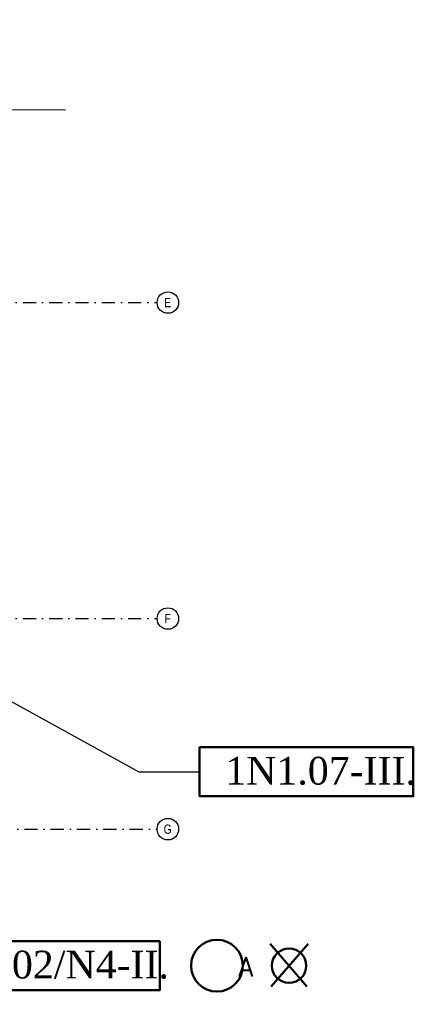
# Model space of a CAD drawing. Header units: millimetres. Extents: x 2886542 to 7567581, y -792623 to 134766.
# Tile 155 of 256: x 4640460 to 4647940, y -411266 to -392567. Entities that reach past the tile are written whole.
import ezdxf
from ezdxf.enums import TextEntityAlignment as Align

# ---------------------------------------------------------------- set-up
doc = ezdxf.new("R2010")
doc.units = ezdxf.units.MM
for name, pattern in [('ACAD_ISO04W100', [30, 24, -3, 0, -3]), ('DASHDOT', [1, 0.5, -0.25, 0, -0.25]), ('DASHDOTX2', [50.8, 25.4, -12.7, 0, -12.7])]:
    doc.linetypes.add(name, pattern=pattern)
for name, color, linetype, lineweight in [('CKPROSTUPY_NADROVINOU', 7, 'DASHDOT', 25), ('CKRASTR', 7, 'DASHDOT', 18), ('CKRASTR_POPIS', 3, 'Continuous', 25)]:
    doc.layers.add(name, color=color, linetype=linetype, lineweight=lineweight)
doc.layers.add('požárničina', color=10, linetype='Continuous')
doc.styles.add('ARIAL', font='arial.ttf')
doc.styles.add('DVERE', font='SIMPLEX.shx', dxfattribs={"width": 0.65})
doc.styles.add('ROMANT', font='romant')
doc.styles.get("Standard").update_dxf_attribs({"font": 'arial.ttf'})
doc.linetypes.add('PRERUSENI', pattern='A,60,[100,CADKON.SHX,S=2.5,R=0,X=0,Y=0],-10', length=70)
doc.dimstyles.new('1_75', dxfattribs={"dimscale": 75, "dimtxt": 2.5, "dimasz": 2, "dimexe": 0.7, "dimexo": 0.625, "dimgap": 1, "dimtad": 1, "dimdec": 0, "dimrnd": 1, "dimtxsty": 'DVERE', "dimblk": 'OBLIQUE', "dimcen": 1.5, "dimclrd": 256, "dimclre": 256, "dimclrt": 4, "dimadec": 0, "dimazin": 0, "dimtm": 1e-09, "dimtfac": 1, "dimtdec": 0, "dimtix": 1, "dimtmove": 2, "dimatfit": 3, "dimldrblk": 'OBLIQUE', "dimfxl": 0, "dimarcsym": 0})
doc.dimstyles.new('úhlová', dxfattribs={"dimscale": 0.2, "dimtxt": 2.5, "dimasz": 1.5, "dimexe": 0, "dimexo": 3, "dimgap": 1, "dimtad": 1, "dimdec": 0, "dimzin": 0, "dimdsep": 46, "dimtxsty": 'ROMANT', "dimcen": 5, "dimclrd": 256, "dimclre": 256, "dimclrt": 7, "dimadec": 1, "dimazin": 0, "dimtfac": 1, "dimtdec": 0, "dimtix": 1, "dimtmove": 2, "dimatfit": 3, "dimfxl": 0, "dimtvp": 2, "dimtolj": 1, "dimtzin": 0, "dimarcsym": 0})

# ---------------------------------------------------------------- blocks, each defined once
blk = doc.blocks.new('_Oblique')
at = {"color": 0, "linetype": 'ByBlock', "lineweight": -2}
blk.add_line((-0.5, -0.5), (0.5, 0.5), dxfattribs=at)
blk = doc.blocks.new('*D5175')
at = {"layer": 'Defpoints', "color": 0, "linetype": 'Continuous', "lineweight": 50}
for p in [(4641157, -323053), (4643947, -323211), (4643947, -450521)]:
    blk.add_point(p, dxfattribs=at)
at = {"layer": 'požárničina', "color": 7, "linetype": 'Continuous', "lineweight": -2}
for p, q in [((4643947, -323399), (4643947, -323106)), ((4641157, -323147), (4641157, -323316))]:
    blk.add_line(p, q, dxfattribs=at)
at = {"layer": 'požárničina', "color": 7, "lineweight": -2}
blk.add_line((4641157, -323211), (4643947, -323211), dxfattribs=at)
at = {"layer": 'požárničina', "color": 7, "linetype": 'Continuous', "lineweight": -2, "xscale": 300, "yscale": 300, "zscale": 300, "rotation": 180}
blk.add_blockref('_Oblique', (4641157, -323211), dxfattribs=at)
at = {"layer": 'požárničina', "color": 7, "linetype": 'Continuous', "lineweight": -2, "xscale": 300, "yscale": 300, "zscale": 300}
blk.add_blockref('_Oblique', (4643947, -323211), dxfattribs=at)
at = {"layer": 'požárničina', "color": 7, "linetype": 'Continuous', "lineweight": 9, "insert": (4642552, -322874), "char_height": 375, "attachment_point": 5, "style": 'DVERE'}
blk.add_mtext('2790', dxfattribs=at)

msp = doc.modelspace()

# ---------------------------------------------------------------- linework, layer by layer
at = {"layer": 'CKPROSTUPY_NADROVINOU', "color": 0, "ltscale": 500}
for p, q in [((4639520.2, -397939.5), (4643072.1, -397939.5)), ((4639520.2, -403939.5), (4643072.1, -403939.5)), ((4621544.6, -407939.5), (4643072.1, -407939.5))]:
    msp.add_line(p, q, dxfattribs=at)
at = {"layer": 'CKRASTR', "color": 0, "linetype": 'PRERUSENI'}
msp.add_line((4618730.8, -394277.2), (4641332.4, -394277.2), dxfattribs=at)
at = {"layer": 'CKRASTR_POPIS', "color": 0}
for centre in [(4643276, -397939.5), (4643276, -403939.5), (4643276, -407939.5)]:
    msp.add_circle(centre, 203.9, dxfattribs=at)
at = {"layer": 'požárničina', "linetype": 'ACAD_ISO04W100', "lineweight": 50, "ltscale": 50, "extrusion": (0, 0, -1)}
for p, q in [((4645917.6, -410924.8), (4645219, -410115.4)), ((4645240.1, -410924.8), (4645938.7, -410115.4))]:
    msp.add_line(p, q, dxfattribs=at)
at = {"layer": 'požárničina', "color": 1, "linetype": 'Continuous', "lineweight": 50}
for points in [[(4643877.5, -406385.4), (4647939.9, -406385.4), (4647937.2, -407316.1), (4643877.5, -407316.1)], [(4638255.3, -410067), (4643120.6, -410067), (4643120.6, -410997.7), (4638255.3, -410997.7)]]:
    msp.add_lwpolyline(points, close=True, dxfattribs=at)
at = {"layer": 'požárničina', "lineweight": 50, "ltscale": 50, "extrusion": (0, 0, -1)}
for centre, radius in [((-4644207.4, -410532.3), 492), ((-4645578.9, -410532.3), 328)]:
    msp.add_circle(centre, radius, dxfattribs=at)

# ---------------------------------------------------------------- texts
at = {"layer": 'CKRASTR_POPIS', "color": 0, "style": 'ARIAL', "width": 0.8}
for s, p in [('E', (4643271.9, -397939.5)), ('F', (4643271.9, -403939.5)), ('G', (4643271.9, -407939.5))]:
    msp.add_text(s, height=175, dxfattribs=at).set_placement(p, align=Align.MIDDLE)
at = {"layer": 'požárničina', "linetype": 'DASHDOTX2', "lineweight": 50, "ltscale": 30, "char_height": 526.848, "width": 4917.595, "attachment_point": 1}
for s, insert in [('{\\fTimes New Roman|b0|i0|c238|p18;1N1.07-III.}', (4644365.5, -406566.9)), ('{\\fTimes New Roman|b0|i0|c238|p18;1N1.02/N4-II.}', (4638743.4, -410248.5))]:
    msp.add_mtext(s, dxfattribs=dict(at, insert=insert))
at = {"layer": 'požárničina', "lineweight": 50, "insert": (4643027.8, -410373), "char_height": 367.408, "width": 2378.965, "attachment_point": 1}
msp.add_mtext('{\\Ftxt,bigfont|c238;\\W4.8403; \\W1;A}', dxfattribs=at)

# ---------------------------------------------------------------- dimensions: what is measured, and where the dimension line sits
at = {"layer": 'požárničina', "color": 7, "linetype": 'Continuous', "lineweight": 9}
dim = msp.add_linear_dim(base=(4643947.2, -323211.3), p1=(4641157.2, -323053), p2=(4643947.2, -450520.6), dimstyle='1_75', override={"dimscale": 150, "dimclrd": 7, "dimclre": 7, "dimclrt": 7, "dimfxl": 1.25, "dimfxlon": 1, "dimtfill": 1, "dimtfillclr": 256}, dxfattribs=at)
dim.commit()
dim.dimension.update_dxf_attribs({"geometry": '*D5175', "text_midpoint": (4642552.2, -322873.8)})

# ---------------------------------------------------------------- leaders
at = {"layer": 'požárničina'}
msp.add_leader([(4639187.4, -404905.8), (4642722.1, -406850.7), (4643877.5, -406850.7)], dimstyle='úhlová', override={"dimasz": 1500, "dimgap": 1, "dimtad": 0, "dimldrblk": 'Dot'}, dxfattribs=at)

doc.saveas('drawing.dxf')
